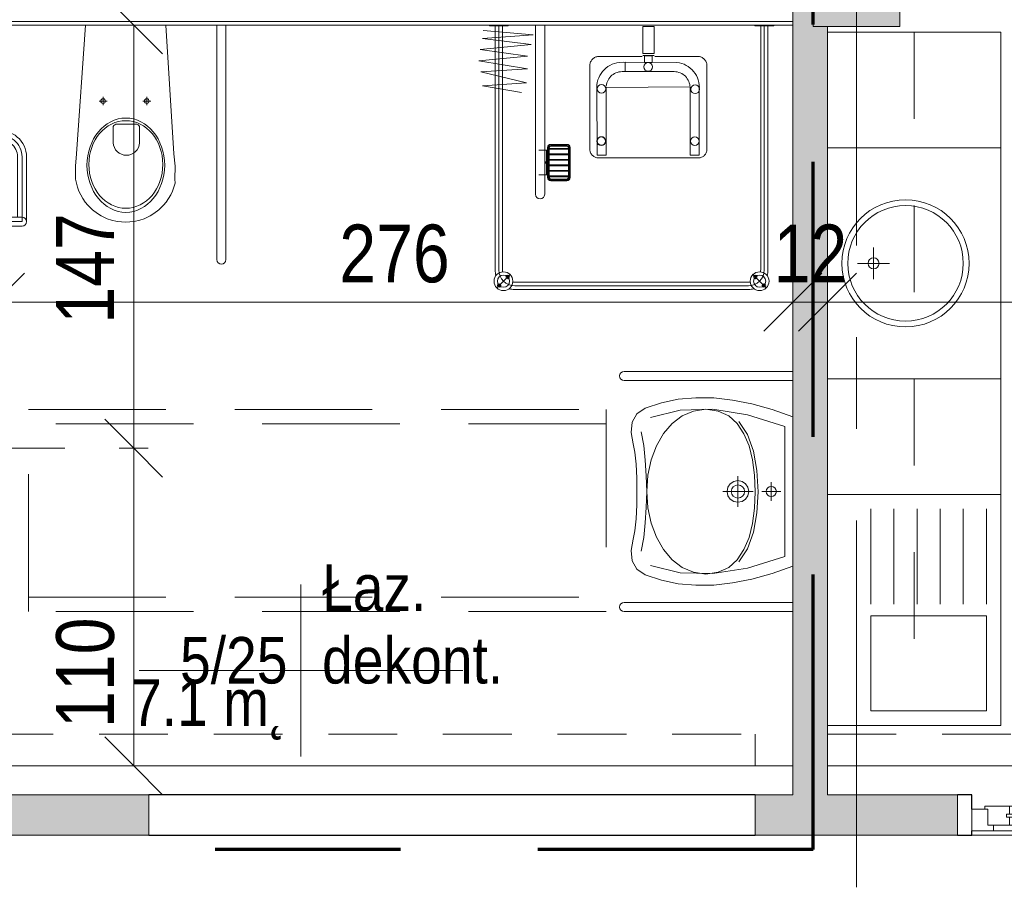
# Model space of a CAD drawing. Header units: centimetres. Extents: x -1631 to 1829, y -257 to 3158.
# Tile 38 of 128: x -302 to 39, y 93 to 391. Entities that reach past the tile are written whole.
import ezdxf

# ---------------------------------------------------------------- set-up
doc = ezdxf.new("R2010")
doc.units = ezdxf.units.CM
for name, pattern in [('Dash', [60, 30, -30]), ('Długa kreska', [142.875, 95.25, -47.625]), ('Oś', [222.25, 127, -31.75, 31.75, -31.75]), ('Ponad', [39.688, 23.813, -15.875]), ('Ukryte', [71.438, 47.625, -23.813])]:
    doc.linetypes.add(name, pattern=pattern)
for name, color, linetype, lineweight in [('A-ANNO-DIMS', 211, 'Continuous', 13), ('A-ANNO-DIMS-100', 211, 'Continuous', 13), ('A-ANNO-NOTE', 131, 'Continuous', 9), ('A-AREA-IDEN', 2, 'Continuous', 13), ('A-DETL', 90, 'Continuous', 9), ('A-DETL-HDLN', 90, 'Ukryte', 9), ('A-FLOR-OVHD', 1, 'Ponad', 9), ('A-GENM', 13, 'Continuous', 9), ('A-GLAZ', 151, 'Continuous', 13), ('A-WALL', 113, 'Continuous', 13), ('A-WALL-FNSH', 113, 'Continuous', 13), ('A-WALL-PATT', 111, 'Continuous', 13), ('I-FURN', 30, 'Continuous', 9), ('P-SANR-FIXT', 6, 'Continuous', 9), ('S-COLS', 52, 'Continuous', 13), ('S-GRID', 1, 'Continuous', 13)]:
    doc.layers.add(name, color=color, linetype=linetype, lineweight=lineweight)
doc.styles.add('Arial Narrow_5', font='ARIALN.TTF', dxfattribs={"height": 20})
doc.styles.add('Arial_11', font='arial.ttf', dxfattribs={"width": 0.85, "height": 23})
doc.dimstyles.new('Diagonal_1_100__0__wewnętrzne_1', dxfattribs={"dimscale": 30.48, "dimtxt": 20.468619, "dimasz": 0.656168, "dimexe": 0.164042, "dimexo": 0.0625, "dimgap": 0.032808, "dimtad": 1, "dimdec": 0, "dimdsep": 46, "dimtxsty": 'Arial Narrow_5', "dimblk1": 'OBLIQUE', "dimblk2": 'OBLIQUE', "dimsah": 1, "dimcen": 0.09, "dimazin": 0, "dimtfac": 1, "dimtdec": 4, "dimtix": 1, "dimtmove": 0, "dimatfit": 3, "dimfxl": 0.164042, "dimfxlon": 1, "dimtvp": 1, "dimtolj": 1, "dimtzin": 0, "dimarcsym": 2})
doc.dimstyles.new('Diagonal_1_100__0__wewnętrzne_2', dxfattribs={"dimscale": 30.48, "dimtxt": 20.468619, "dimasz": 0.656168, "dimexe": 0.164042, "dimexo": 0.0625, "dimgap": 0.032808, "dimtad": 1, "dimdec": 0, "dimdsep": 46, "dimtxsty": 'Arial Narrow_5', "dimblk1": 'OBLIQUE', "dimblk2": 'OBLIQUE', "dimsah": 1, "dimcen": 0.09, "dimazin": 0, "dimtfac": 1, "dimtdec": 4, "dimtix": 1, "dimtmove": 2, "dimatfit": 3, "dimfxl": 0.164042, "dimfxlon": 1, "dimtvp": 1, "dimtolj": 1, "dimtzin": 0, "dimarcsym": 2})

# ---------------------------------------------------------------- blocks, each defined once
blk = doc.blocks.new('M_Concrete-rengular-Column - 300 x 400mm-1794511-5_piętro III __10_50 m_ - stan projektowany')
at = {"layer": 'S-COLS', "lineweight": 9}
blk.add_hatch(color=254, dxfattribs=at).paths.add_polyline_path([(15, -20), (15, 20), (-15, 20), (-15, -20)], flags=0)
for p, q in [((15, 20), (-15, 20)), ((-15, 20), (-15, -20)), ((15, -20), (15, 20)), ((-15, -20), (15, -20))]:
    blk.add_line(p, q, dxfattribs=at)
blk = doc.blocks.new('miska ustępowa dla N_35_5x54 wisząca koło narożna - Type 1-2357502-5_piętro III __10_50 m_ - stan projektowany')
at = {"layer": 'P-SANR-FIXT'}
for p, q in [((-1.4, -19.5), (-4.56, -64.06)), ((29.22, -64.06), (26.4, -19.5)), ((44.09, -100.7), (44.09, -19.5)), ((47.21, -100.7), (47.21, -19.5)), ((3.32, -45.81), (6.14, -45.81)), ((4.69, -44.4), (4.69, -47.2)), ((18.43, -45.81), (21.25, -45.81)), ((19.8, -44.4), (19.8, -47.2)), ((16.4, -53.83), (9.09, -53.83)), ((8.17, -55.1), (8.17, -60.22)), ((17.32, -60.22), (17.32, -55.1)), ((-4.56, -64.06), (-4.88, -68.39)), ((29.58, -68.39), (29.22, -64.06)), ((-24.94, -65.13), (-24.94, -86)), ((-23.38, -65.13), (-23.38, -87.56)), ((-21.82, -65.13), (-21.82, -87.56)), ((-4.88, -68.39), (-4.82, -72.82)), ((29.53, -72.82), (29.58, -68.39)), ((-4.82, -72.82), (-4.57, -74.18)), ((-4.57, -74.18), (-4.19, -75.59)), ((29.19, -75.59), (29.57, -74.18)), ((29.57, -74.18), (29.53, -72.82)), ((-4.19, -75.59), (-3.69, -76.96)), ((-3.69, -76.96), (-3.07, -78.28)), ((-3.07, -78.28), (-2.34, -79.55)), ((27.34, -79.55), (28.07, -78.28)), ((28.07, -78.28), (28.69, -76.96)), ((28.69, -76.96), (29.19, -75.59)), ((-2.34, -79.55), (-1.51, -80.76)), ((-1.51, -80.76), (-0.58, -81.89)), ((25.58, -81.89), (26.51, -80.76)), ((26.51, -80.76), (27.34, -79.55)), ((-0.58, -81.89), (1.02, -83.46)), ((1.02, -83.46), (2.75, -84.77)), ((2.75, -84.77), (4.01, -85.53)), ((20.99, -85.53), (22.25, -84.77)), ((22.25, -84.77), (23.98, -83.46)), ((23.98, -83.46), (25.58, -81.89)), ((-32.54, -86), (-23.38, -86)), ((-23.38, -87.56), (-32.54, -87.56)), ((4.01, -85.53), (6.13, -86.55)), ((6.13, -86.55), (7.56, -87.01)), ((7.56, -87.01), (9.56, -87.48)), ((9.56, -87.48), (11.02, -87.67)), ((11.02, -87.67), (12.5, -87.75)), ((12.5, -87.75), (13.98, -87.67)), ((13.98, -87.67), (15.44, -87.48)), ((15.44, -87.48), (17.44, -87.01)), ((17.44, -87.01), (18.87, -86.55)), ((18.87, -86.55), (20.99, -85.53)), ((-23.38, -89.12), (-32.54, -89.12))]:
    blk.add_line(p, q, dxfattribs=at)
for centre in [(4.69, -45.81), (19.8, -45.81)]:
    blk.add_circle(centre, 0.825, dxfattribs=at)
for centre, radius, start, end in [((9.34, -54.98), 1.17, 102.2339, 185.8899), ((16.15, -54.98), 1.17, 354.1101, 77.7661), ((-30.79, -65.13), 8.97, 0, 99.9996), ((-30.79, -65.13), 7.41, 0, 102.1327), ((-30.79, -65.13), 5.85, 0, 105.4382), ((12.74, -60), 4.58, 182.8022, 357.1978), ((-23.38, -87.56), 1.56, 0, 90), ((-23.38, -87.56), 1.56, 270, 0), ((45.65, -100.7), 1.56, 180, 360)]:
    blk.add_arc(centre, radius, start, end, dxfattribs=at)
for centre, major_axis, ratio in [((12.55, -68.01), (0, 16.33), 0.823529), ((12.55, -67.76), (0, 15.16), 0.845174)]:
    blk.add_ellipse(centre, major_axis=major_axis, ratio=ratio, dxfattribs=at)
blk = doc.blocks.new('brodzik natryskowy dla N - Type 1-2359082-5_piętro III __10_50 m_ - stan projektowany')
at = {"layer": 'P-SANR-FIXT'}
for p, q in [((-42.55, -19.8), (-42.55, -19.5)), ((-36.05, -19.8), (-42.55, -19.8)), ((-40.55, -19.8), (-40.55, -104.3)), ((-39.3, -19.5), (-39.3, -104.3)), ((-38.05, -19.8), (-38.05, -104.3)), ((-36.05, -19.5), (-36.05, -19.8)), ((-26.61, -19.7), (-26.61, -78.1)), ((-23.41, -78.1), (-23.41, -19.7)), ((14.45, -20.02), (10.54, -20.02)), ((10.54, -20.02), (10.54, -29.29)), ((14.45, -20.02), (14.45, -29.29)), ((49.36, -19.8), (49.36, -19.5)), ((55.86, -19.8), (49.36, -19.8)), ((51.36, -19.8), (51.36, -104.3)), ((52.61, -19.5), (52.61, -104.5)), ((53.86, -19.8), (53.86, -104.3)), ((55.86, -19.5), (55.86, -19.8)), ((-27.37, -22.89), (-44.99, -24.17)), ((-44.73, -21.36), (-27.37, -22.89)), ((-28.14, -26.21), (-45.75, -28)), ((-44.99, -24.17), (-28.14, -26.21)), ((-29.41, -30.3), (-46.26, -31.83)), ((-45.75, -28), (-29.41, -30.3)), ((-5.92, -30.64), (-6.17, -30.77)), ((-5.66, -30.53), (-5.92, -30.64)), ((-5.39, -30.45), (-5.66, -30.53)), ((-5.12, -30.4), (-5.39, -30.45)), ((-4.84, -30.38), (-5.12, -30.4)), ((10.32, -30.38), (-4.84, -30.38)), ((10.54, -29.29), (14.45, -29.29)), ((14.44, -30.04), (10.55, -30.01)), ((13.8, -30.17), (11.19, -30.17)), ((11.19, -30.17), (11.19, -32.44)), ((13.8, -32.44), (13.8, -30.17)), ((30.14, -30.38), (14.73, -30.38)), ((30.36, -30.45), (30.1, -30.4)), ((30.62, -30.53), (30.14, -30.38)), ((30.87, -30.64), (30.62, -30.53)), ((31.12, -30.78), (30.87, -30.64)), ((-46.26, -31.83), (-29.41, -34.64)), ((-7.7, -32.78), (-7.74, -33.05)), ((-7.74, -33.05), (-7.74, -62.59)), ((-7.62, -32.51), (-7.7, -32.78)), ((-7.51, -32.25), (-7.62, -32.51)), ((-7.38, -32), (-7.51, -32.25)), ((-7.23, -31.75), (-7.38, -32)), ((-7.05, -31.52), (-7.23, -31.75)), ((-6.85, -31.31), (-7.05, -31.52)), ((-6.64, -31.11), (-6.85, -31.31)), ((-6.41, -30.93), (-6.64, -31.11)), ((-6.17, -30.77), (-6.41, -30.93)), ((-2.2, -34.39), (-1.53, -33.88)), ((-1.53, -33.88), (-0.81, -33.45)), ((-0.81, -33.45), (-0.05, -33.08)), ((-0.05, -33.08), (0.75, -32.79)), ((0.75, -32.79), (1.58, -32.57)), ((1.58, -32.57), (2.44, -32.44)), ((2.44, -32.44), (4.41, -32.39)), ((22.33, -32.44), (3.78, -32.39)), ((4.41, -32.39), (4.41, -35.62)), ((11.19, -32.44), (13.8, -32.44)), ((23.2, -32.57), (22.33, -32.44)), ((24.03, -32.79), (23.2, -32.57)), ((24.83, -33.08), (24.03, -32.79)), ((25.59, -33.45), (24.83, -33.08)), ((26.31, -33.88), (25.59, -33.45)), ((26.98, -34.39), (26.31, -33.88)), ((31.36, -30.94), (31.12, -30.78)), ((31.59, -31.12), (31.36, -30.94)), ((31.81, -31.32), (31.59, -31.12)), ((32.01, -31.54), (31.81, -31.32)), ((32.19, -31.77), (32.01, -31.54)), ((32.35, -32.02), (32.19, -31.77)), ((32.49, -32.27), (32.35, -32.02)), ((32.6, -32.54), (32.49, -32.27)), ((32.68, -32.81), (32.6, -32.54)), ((32.74, -33.08), (32.68, -32.81)), ((32.74, -33.36), (32.74, -33.08)), ((32.74, -62.88), (32.74, -33.36)), ((-29.41, -34.64), (-45.5, -35.66)), ((-45.5, -35.66), (-29.67, -39.5)), ((-4.68, -37.72), (-4.32, -36.95)), ((-4.32, -36.95), (-3.88, -36.24)), ((-3.88, -36.24), (-3.38, -35.57)), ((-3.38, -35.57), (-2.82, -34.95)), ((-2.82, -34.95), (-2.2, -34.39)), ((-0.51, -37.24), (-0.87, -37.64)), ((-0.12, -36.88), (-0.51, -37.24)), ((0.31, -36.56), (-0.12, -36.88)), ((0.76, -36.29), (0.31, -36.56)), ((1.25, -36.05), (0.76, -36.29)), ((1.76, -35.86), (1.25, -36.05)), ((2.29, -35.73), (1.76, -35.86)), ((2.84, -35.64), (2.29, -35.73)), ((3.4, -35.61), (2.84, -35.64)), ((4.41, -35.62), (3.4, -35.61)), ((3.78, -35.62), (21.37, -35.62)), ((21.37, -35.62), (21.94, -35.64)), ((21.94, -35.64), (22.49, -35.73)), ((22.49, -35.73), (23.02, -35.86)), ((23.02, -35.86), (23.53, -36.05)), ((23.53, -36.05), (24.01, -36.29)), ((24.01, -36.29), (24.47, -36.56)), ((24.47, -36.56), (24.89, -36.88)), ((24.89, -36.88), (25.29, -37.24)), ((25.29, -37.24), (25.65, -37.64)), ((27.59, -34.95), (26.98, -34.39)), ((28.16, -35.57), (27.59, -34.95)), ((28.66, -36.24), (28.16, -35.57)), ((29.09, -36.95), (28.66, -36.24)), ((29.46, -37.72), (29.09, -36.95)), ((-29.67, -39.5), (-44.99, -40.52)), ((-44.99, -40.52), (-31.46, -42.82)), ((-5.37, -41.1), (-5.32, -40.21)), ((-5.32, -40.21), (-5.19, -39.35)), ((-5.19, -39.35), (-4.98, -38.51)), ((-4.98, -38.51), (-4.68, -37.72)), ((-2.03, -40.05), (-2.11, -40.6)), ((-1.89, -39.51), (-2.03, -40.05)), ((-1.71, -39.01), (-1.89, -39.51)), ((-1.47, -38.52), (-1.71, -39.01)), ((-1.19, -38.06), (-1.47, -38.52)), ((-0.87, -37.64), (-1.19, -38.06)), ((25.65, -37.64), (25.96, -38.06)), ((25.96, -38.06), (26.24, -38.52)), ((26.24, -38.52), (26.48, -39.01)), ((26.48, -39.01), (26.66, -39.51)), ((26.66, -39.51), (26.8, -40.05)), ((26.8, -40.05), (26.88, -40.6)), ((29.75, -38.51), (29.46, -37.72)), ((29.97, -39.35), (29.75, -38.51)), ((30.1, -40.21), (29.97, -39.35)), ((30.15, -41.1), (30.1, -40.21)), ((-5.29, -64.53), (-5.37, -41.1)), ((26.92, -40.93), (-2.15, -41.13)), ((-2.15, -41.13), (-2.15, -64.53)), ((26.92, -64.53), (26.92, -40.93)), ((30.07, -41.13), (30.07, -64.53)), ((-21.31, -60.8), (-15.71, -60.8)), ((-21.31, -61.1), (-15.71, -61.1)), ((-5.23, -59.5), (-5.24, -59.65)), ((-5.24, -59.65), (-5.23, -59.79)), ((-5.21, -59.35), (-5.23, -59.5)), ((-5.23, -59.79), (-5.21, -59.94)), ((-5.18, -59.21), (-5.21, -59.35)), ((-5.21, -59.94), (-5.18, -60.08)), ((-5.13, -59.08), (-5.18, -59.21)), ((-5.18, -60.08), (-5.13, -60.21)), ((-5.07, -58.95), (-5.13, -59.08)), ((-5.13, -60.21), (-5.07, -60.34)), ((-4.99, -58.83), (-5.07, -58.95)), ((-5.07, -60.34), (-4.99, -60.46)), ((-4.91, -58.71), (-4.99, -58.83)), ((-4.99, -60.46), (-4.91, -60.58)), ((-4.81, -58.61), (-4.91, -58.71)), ((-4.91, -60.58), (-4.81, -60.68)), ((-4.71, -58.52), (-4.81, -58.61)), ((-4.81, -60.68), (-4.71, -60.77)), ((-4.6, -58.43), (-4.71, -58.52)), ((-4.71, -60.77), (-4.6, -60.86)), ((-4.48, -58.36), (-4.6, -58.43)), ((-4.6, -60.86), (-4.48, -60.93)), ((-4.35, -58.3), (-4.48, -58.36)), ((-4.48, -60.93), (-4.35, -60.99)), ((-4.21, -58.25), (-4.35, -58.3)), ((-4.35, -60.99), (-4.21, -61.04)), ((-4.07, -58.21), (-4.21, -58.25)), ((-4.21, -61.04), (-4.07, -61.08)), ((-3.93, -58.19), (-4.07, -58.21)), ((-4.07, -61.08), (-3.93, -61.1)), ((-3.78, -58.18), (-3.93, -58.19)), ((-3.93, -61.1), (-3.78, -61.11)), ((-3.78, -61.11), (-3.63, -61.1)), ((-3.48, -58.21), (-3.63, -58.19)), ((-3.63, -61.1), (-3.48, -61.08)), ((-3.34, -58.25), (-3.48, -58.21)), ((-3.48, -61.08), (-3.34, -61.04)), ((-3.21, -58.3), (-3.34, -58.25)), ((-3.34, -61.04), (-3.21, -60.99)), ((-3.08, -58.36), (-3.21, -58.3)), ((-3.21, -60.99), (-3.08, -60.93)), ((-2.96, -58.43), (-3.08, -58.36)), ((-3.08, -60.93), (-2.96, -60.86)), ((-2.85, -58.52), (-2.96, -58.43)), ((-2.96, -60.86), (-2.85, -60.77)), ((-2.74, -58.61), (-2.85, -58.52)), ((-2.85, -60.77), (-2.74, -60.68)), ((-2.65, -58.71), (-2.74, -58.61)), ((-2.74, -60.68), (-2.65, -60.58)), ((-2.56, -58.83), (-2.65, -58.71)), ((-2.65, -60.58), (-2.56, -60.46)), ((-2.49, -58.95), (-2.56, -58.83)), ((-2.56, -60.46), (-2.49, -60.34)), ((-2.43, -59.08), (-2.49, -58.95)), ((-2.49, -60.34), (-2.43, -60.21)), ((-2.38, -59.21), (-2.43, -59.08)), ((-2.43, -60.21), (-2.38, -60.08)), ((-2.34, -59.35), (-2.38, -59.21)), ((-2.38, -60.08), (-2.34, -59.94)), ((-2.32, -59.5), (-2.34, -59.35)), ((-2.34, -59.94), (-2.32, -59.79)), ((-2.31, -59.65), (-2.32, -59.5)), ((-2.32, -59.79), (-2.31, -59.65)), ((-22.41, -62.85), (-25.41, -62.85)), ((-22.81, -71.35), (-22.81, -62.85)), ((-22.61, -71.35), (-22.61, -62.85)), ((-22.41, -72.3), (-22.41, -61.9)), ((-22.11, -72.3), (-22.11, -61.9)), ((-21.81, -72.3), (-21.81, -61.9)), ((-21.81, -62.2), (-15.21, -62.2)), ((-21.81, -62.5), (-15.21, -62.5)), ((-21.81, -64.1), (-15.21, -64.1)), ((-21.81, -64.4), (-15.21, -64.4)), ((-21.31, -61.4), (-15.71, -61.4)), ((-15.21, -61.9), (-15.21, -72.3)), ((-14.91, -61.9), (-14.91, -72.3)), ((-14.61, -61.9), (-14.61, -72.3)), ((-7.74, -62.59), (-7.74, -62.87)), ((-7.74, -62.87), (-7.7, -63.14)), ((-7.7, -63.14), (-7.62, -63.41)), ((-7.62, -63.41), (-7.52, -63.68)), ((-7.52, -63.68), (-7.4, -63.93)), ((-7.4, -63.93), (-7.25, -64.17)), ((-7.25, -64.17), (-7.07, -64.4)), ((-7.07, -64.4), (-6.88, -64.61)), ((-6.88, -64.61), (-6.67, -64.81)), ((-2.15, -64.53), (-5.29, -64.53)), ((26.92, -64.53), (30.07, -64.53)), ((31.64, -64.84), (31.85, -64.64)), ((31.85, -64.64), (32.05, -64.43)), ((32.05, -64.43), (32.22, -64.21)), ((32.22, -64.21), (32.38, -63.96)), ((32.38, -63.96), (32.51, -63.71)), ((32.51, -63.71), (32.61, -63.44)), ((32.61, -63.44), (32.69, -63.17)), ((32.69, -63.17), (32.74, -62.88)), ((-21.81, -66), (-15.21, -66)), ((-21.81, -66.3), (-15.21, -66.3)), ((-21.81, -67.9), (-15.21, -67.9)), ((-6.67, -64.81), (-6.44, -64.99)), ((-6.44, -64.99), (-6.2, -65.14)), ((-6.2, -65.14), (-5.95, -65.27)), ((-5.95, -65.27), (-5.69, -65.38)), ((-5.69, -65.38), (-5.41, -65.46)), ((-5.41, -65.46), (-5.13, -65.51)), ((-5.13, -65.51), (29.82, -65.51)), ((29.82, -65.51), (30.1, -65.51)), ((30.1, -65.51), (30.38, -65.46)), ((30.38, -65.46), (30.65, -65.39)), ((30.65, -65.39), (30.92, -65.28)), ((30.92, -65.28), (31.17, -65.16)), ((31.17, -65.16), (31.41, -65.01)), ((31.41, -65.01), (31.64, -64.84)), ((-22.41, -71.35), (-25.41, -71.35)), ((-21.81, -68.2), (-15.21, -68.2)), ((-21.81, -69.8), (-15.21, -69.8)), ((-21.81, -70.1), (-15.21, -70.1)), ((-21.81, -71.7), (-15.21, -71.7)), ((-21.81, -72), (-15.21, -72)), ((-15.71, -72.8), (-21.31, -72.8)), ((-15.71, -73.1), (-21.31, -73.1)), ((-15.71, -73.4), (-21.31, -73.4)), ((-35.25, -105.75), (-40.13, -110.63)), ((47.11, -108.55), (-33.8, -108.55)), ((48.56, -105.75), (53.43, -110.63)), ((-33.8, -109.8), (47.11, -109.8)), ((47.11, -111.05), (-33.8, -111.05))]:
    blk.add_line(p, q, dxfattribs=at)
for centre, radius in [((12.42, -34), 1.5), ((-3.77, -41.55), 1.5), ((28.71, -41.74), 1.5), ((-3.85, -59.74), 1.5), ((28.59, -59.68), 1.5), ((-37.69, -108.19), 3.25), ((51, -108.19), 3.25), ((-39.18, -109.67), 0.62), ((-37.69, -108.19), 2.1), ((-36.21, -106.7), 0.62), ((-36.21, -106.7), 0.32), ((49.51, -106.7), 0.62), ((51, -108.19), 2.1), ((49.51, -106.7), 0.32), ((52.48, -109.67), 0.62), ((-39.18, -109.67), 0.32), ((52.48, -109.67), 0.32)]:
    blk.add_circle(centre, radius, dxfattribs=at)
for centre, radius, start, end in [((-21.31, -61.9), 1.1, 90, 180), ((-21.31, -61.9), 0.8, 90, 180), ((-15.71, -61.9), 1.1, 360, 90), ((-15.71, -61.9), 0.8, 360, 90), ((-21.31, -61.9), 0.5, 90, 180), ((-15.71, -61.9), 0.5, 360, 90), ((-21.31, -72.3), 1.1, 180, 270), ((-21.31, -72.3), 0.8, 180, 270), ((-21.31, -72.3), 0.5, 180, 270), ((-15.71, -72.3), 0.5, 270, 360), ((-15.71, -72.3), 0.8, 270, 360), ((-15.71, -72.3), 1.1, 270, 360), ((-25.01, -78.1), 1.6, 180, 360), ((-33.8, -104.3), 6.75, 180, 196.4965), ((-33.8, -104.3), 5.5, 180, 270), ((-33.8, -104.3), 4.25, 180, 188.8511), ((47.11, -104.3), 5.5, 270, 360), ((47.11, -104.3), 4.25, 351.1489, 360), ((47.11, -104.3), 6.75, 343.5035, 360), ((-33.8, -104.3), 4.25, 261.1489, 270), ((47.11, -104.3), 4.25, 270, 278.8511), ((-33.8, -104.3), 6.75, 253.5035, 270), ((47.11, -104.3), 6.75, 270, 286.4965)]:
    blk.add_arc(centre, radius, start, end, dxfattribs=at)
blk.add_ellipse((-23.14, -67.1), major_axis=(0, 0.325), ratio=0.224951, dxfattribs=at)
blk = doc.blocks.new('umywalka dla N_65x56 koło - Type 1-1264895-5_piętro III __10_50 m_ - stan projektowany')
at = {"layer": 'P-SANR-FIXT'}
for p, q in [((-29.1, 64.4), (-29.1, 6)), ((-25.9, 64.4), (-25.9, 6)), ((-11.49, 61.58), (-14.43, 59.97)), ((-7.9, 62.01), (-11.49, 61.58)), ((-3.96, 61.28), (-7.9, 62.01)), ((32.9, 62.01), (28.96, 61.28)), ((36.49, 61.58), (32.9, 62.01)), ((39.43, 59.97), (36.49, 61.58)), ((50.9, 64.4), (50.9, 6)), ((54.1, 6), (54.1, 64.4)), ((-14.43, 59.97), (-16.38, 57.12)), ((-8.14, 58.51), (-3.44, 57.63)), ((-1.14, 60.72), (-3.96, 61.28)), ((3.08, 60.29), (-1.14, 60.72)), ((7.9, 60.04), (3.08, 60.29)), ((12.5, 60.01), (7.9, 60.04)), ((17.1, 60.04), (12.5, 60.01)), ((21.92, 60.29), (17.1, 60.04)), ((26.14, 60.72), (21.92, 60.29)), ((28.96, 61.28), (26.14, 60.72)), ((28.41, 57.63), (33.11, 58.51)), ((41.38, 57.12), (39.43, 59.97)), ((-16.38, 57.12), (-18.22, 51.51)), ((-13.17, 55.28), (-15.64, 44.98)), ((-3.44, 57.63), (1.64, 57.08)), ((1.52, 55.04), (-3.33, 53.22)), ((6.84, 56.17), (1.52, 55.04)), ((1.64, 57.08), (6.99, 56.74)), ((12.52, 56.56), (6.84, 56.17)), ((6.99, 56.74), (12.48, 56.52)), ((12.48, 56.52), (17.98, 56.74)), ((18.18, 56.17), (12.52, 56.56)), ((17.98, 56.74), (23.33, 57.08)), ((23.49, 55.04), (18.18, 56.17)), ((23.33, 57.08), (28.41, 57.63)), ((28.31, 53.22), (23.49, 55.04)), ((40.64, 44.98), (38.17, 55.28)), ((43.22, 51.51), (41.38, 57.12)), ((-18.22, 51.51), (-19.42, 45.69)), ((-3.33, 53.22), (-7.59, 50.79)), ((32.54, 50.79), (28.31, 53.22)), ((44.42, 45.69), (43.22, 51.51)), ((-11.11, 47.81), (-13.79, 44.33)), ((-7.59, 50.79), (-11.11, 47.81)), ((36.03, 47.81), (32.54, 50.79)), ((38.68, 44.33), (36.03, 47.81)), ((-19.42, 45.69), (-19.97, 39.64)), ((-15.64, 44.98), (-15.95, 33.74)), ((-13.79, 44.33), (-15.49, 40.42)), ((40.36, 40.42), (38.68, 44.33)), ((40.95, 33.74), (40.64, 44.98)), ((44.97, 39.64), (44.42, 45.69)), ((-19.97, 39.64), (-19.89, 33.38)), ((-15.49, 40.42), (-16.08, 36.14)), ((40.95, 36.14), (40.36, 40.42)), ((44.89, 33.38), (44.97, 39.64)), ((-16.08, 36.14), (-15.49, 31.83)), ((40.36, 31.83), (40.95, 36.14)), ((-19.89, 33.38), (-19.18, 26.89)), ((-15.95, 33.74), (-14.09, 21.65)), ((-15.49, 31.83), (-13.8, 28.22)), ((38.67, 28.22), (40.36, 31.83)), ((39.09, 21.65), (40.95, 33.74)), ((44.18, 26.89), (44.89, 33.38)), ((-13.8, 28.22), (-11.14, 25.26)), ((9.04, 26.47), (9.85, 27.66)), ((9.85, 27.66), (11.04, 28.47)), ((11.04, 28.47), (12.5, 28.76)), ((11.61, 27.13), (12.5, 27.31)), ((12.5, 30.26), (12.5, 19.76)), ((12.5, 28.76), (13.96, 28.47)), ((12.5, 27.31), (13.39, 27.13)), ((13.96, 28.47), (15.15, 27.66)), ((15.15, 27.66), (15.96, 26.47)), ((36.01, 25.26), (38.67, 28.22)), ((-19.18, 26.89), (-17.85, 20.17)), ((-7.38, 21.71), (-11.89, 24.74)), ((-11.14, 25.26), (-7.63, 22.92)), ((7.16, 25.01), (17.84, 25.01)), ((8.75, 25.01), (9.04, 26.47)), ((9.04, 23.56), (8.75, 25.01)), ((10.2, 25.01), (10.38, 25.91)), ((10.38, 24.12), (10.2, 25.01)), ((10.38, 25.91), (10.87, 26.64)), ((10.87, 23.39), (10.38, 24.12)), ((10.87, 26.64), (11.61, 27.13)), ((13.39, 27.13), (14.13, 26.64)), ((14.13, 26.64), (14.62, 25.91)), ((14.62, 24.12), (14.13, 23.39)), ((14.62, 25.91), (14.8, 25.01)), ((14.8, 25.01), (14.62, 24.12)), ((15.96, 26.47), (16.25, 25.01)), ((16.25, 25.01), (15.96, 23.56)), ((36.76, 24.74), (32.25, 21.71)), ((32.5, 22.92), (36.01, 25.26)), ((42.85, 20.17), (44.18, 26.89)), ((-14.09, 21.65), (-10.01, 8.8)), ((-7.63, 22.92), (-3.39, 21.17)), ((-1.64, 19.63), (-7.38, 21.71)), ((-3.39, 21.17), (1.45, 19.96)), ((9.85, 22.36), (9.04, 23.56)), ((11.04, 21.56), (9.85, 22.36)), ((11.61, 22.89), (10.87, 23.39)), ((12.5, 21.26), (11.04, 21.56)), ((12.5, 22.71), (11.61, 22.89)), ((13.39, 22.89), (12.5, 22.71)), ((13.96, 21.56), (12.5, 21.26)), ((14.13, 23.39), (13.39, 22.89)), ((15.15, 22.36), (13.96, 21.56)), ((15.96, 23.56), (15.15, 22.36)), ((23.42, 19.96), (28.26, 21.17)), ((32.25, 21.71), (26.51, 19.63)), ((28.26, 21.17), (32.5, 22.92)), ((35.01, 8.8), (39.09, 21.65)), ((-17.85, 20.17), (-15.89, 13.2)), ((5.06, 18.42), (-1.64, 19.63)), ((1.45, 19.96), (6.76, 19.26)), ((12.43, 18.04), (5.06, 18.42)), ((6.76, 19.26), (12.43, 19.04)), ((12.43, 19.04), (18.1, 19.26)), ((19.81, 18.42), (12.43, 18.04)), ((18.1, 19.26), (23.42, 19.96)), ((26.51, 19.63), (19.81, 18.42)), ((40.89, 13.2), (42.85, 20.17)), ((10.75, 13.48), (10.89, 14.16)), ((10.89, 14.16), (11.26, 14.71)), ((11.26, 14.71), (11.82, 15.09)), ((11.82, 15.09), (12.5, 15.23)), ((12.5, 16.73), (12.5, 10.22)), ((12.5, 15.23), (13.18, 15.09)), ((13.18, 15.09), (13.74, 14.71)), ((13.74, 14.71), (14.11, 14.16)), ((14.11, 14.16), (14.25, 13.48)), ((-15.89, 13.2), (-13.31, 6)), ((15.75, 13.48), (9.25, 13.48)), ((10.89, 12.8), (10.75, 13.48)), ((11.26, 12.24), (10.89, 12.8)), ((11.82, 11.86), (11.26, 12.24)), ((12.5, 11.72), (11.82, 11.86)), ((13.18, 11.86), (12.5, 11.72)), ((13.74, 12.24), (13.18, 11.86)), ((14.11, 12.8), (13.74, 12.24)), ((14.25, 13.48), (14.11, 12.8)), ((38.31, 6), (40.89, 13.2)), ((-10.01, 8.8), (12.5, 8.8)), ((12.5, 8.8), (35.01, 8.8))]:
    blk.add_line(p, q, dxfattribs=at)
for centre in [(-27.5, 64.4), (52.5, 64.4)]:
    blk.add_arc(centre, 1.6, 360, 180, dxfattribs=at)
blk = doc.blocks.new('Blat - Blat-2412019-5_piętro III __10_50 m_ - stan projektowany')
at = {"layer": 'I-FURN', "linetype": 'Dash'}
for p, q in [((0, -30), (0, 0)), ((240, 0), (240, -30)), ((240, -30), (0, -30))]:
    blk.add_line(p, q, dxfattribs=at)
blk = doc.blocks.new('Blat - Blat-V4-5_piętro III __10_50 m_ - stan projektowany')
at = {"layer": 'I-FURN'}
for p, q in [((0, -60), (0, 0)), ((80, 0), (80, -60)), ((80, -60), (0, -60))]:
    blk.add_line(p, q, dxfattribs=at)
blk = doc.blocks.new('Blat - Blat-2328140-5_piętro III __10_50 m_ - stan projektowany')
at = {"layer": 'I-FURN'}
for p, q in [((0, -60), (0, 0)), ((40, 0), (40, -60)), ((40, -60), (0, -60))]:
    blk.add_line(p, q, dxfattribs=at)
blk = doc.blocks.new('umywalka okrągła d _44cm stal nierdzewna - Type 1-2178342-5_piętro III __10_50 m_ - stan projektowany')
at = {"layer": 'P-SANR-FIXT'}
for p, q in [((12.5, 16.43), (12.5, 27.43)), ((7, 21.93), (18, 21.93))]:
    blk.add_line(p, q, dxfattribs=at)
for centre, radius in [((12.5, 33), 22), ((12.5, 33), 20), ((12.5, 21.93), 1.9)]:
    blk.add_circle(centre, radius, dxfattribs=at)
blk = doc.blocks.new('zlewozmywak jednokomorowy - Type 1-2430852-5_piętro III __10_50 m_ - stan projektowany')
at = {"layer": 'A-GENM'}
for p, q in [((52.5, 66), (-27.5, 66)), ((-27.5, 66), (-27.5, 6)), ((52.5, 6), (52.5, 66)), ((10.5, 61), (-22.5, 61)), ((47.5, 61), (14.5, 61)), ((14.5, 61), (14.5, 21)), ((47.5, 21), (47.5, 61)), ((10.5, 53), (-22.5, 53)), ((10.5, 45), (-22.5, 45)), ((10.5, 37), (-22.5, 37)), ((10.5, 29), (-22.5, 29)), ((-22.5, 21), (10.5, 21)), ((14.5, 21), (47.5, 21))]:
    blk.add_line(p, q, dxfattribs=at)
blk = doc.blocks.new('Okno - automatyczna etykieta - 200x165 _projektowane_-2623157-5_piętro III __10_50 m_ - stan projektowany')
at = {"layer": 'A-GLAZ'}
for p, q in [((-92.5, 5.5), (-100, 5.5)), ((-100, 5.5), (-100, -2)), ((-100, 5.5), (100, 5.5)), ((-87, 3.5), (-94.5, 3.5)), ((-94.5, 3.5), (-94.5, -2)), ((-94.5, -2), (-94.5, 3.5)), ((-94.5, 3.5), (-92.5, 3.5)), ((-92.5, 3.5), (-92.5, 5.5)), ((92.5, 5.5), (-92.5, 5.5)), ((-87, 0.75), (-87, 3.5)), ((87, 3.5), (-87, 3.5)), ((94.5, 3.5), (87, 3.5)), ((87, 3.5), (87, 0.75)), ((100, 5.5), (92.5, 5.5)), ((92.5, 5.5), (92.5, 3.5)), ((92.5, 3.5), (94.5, 3.5)), ((94.5, -2), (94.5, 3.5)), ((94.5, 3.5), (94.5, -2)), ((100, -2), (100, 5.5)), ((88, 0.75), (-88, 0.75)), ((-88, 0.75), (-88, -0.25)), ((-88, -0.25), (-88, 0.75)), ((-88, 0.75), (-87, 0.75)), ((2.5, 2.25), (-2.5, 2.25)), ((-2.5, 2.25), (-2.5, -1.75)), ((2.5, -1.75), (2.5, 2.25)), ((87, 0.75), (88, 0.75)), ((88, -0.25), (88, 0.75)), ((88, 0.75), (88, -0.25)), ((-100, -2), (-94.5, -2)), ((-94.5, -2), (-95.5, -2)), ((-95.5, -2), (-95.5, -3)), ((-95.5, -3), (-87, -3)), ((-88, -0.25), (88, -0.25)), ((-87, -0.25), (-88, -0.25)), ((-87, -3), (-87, -0.25)), ((87, -3), (-87, -3)), ((-2.5, -1.75), (2.5, -1.75)), ((87, -0.25), (87, -3)), ((88, -0.25), (87, -0.25)), ((87, -3), (95.5, -3)), ((95.5, -2), (94.5, -2)), ((94.5, -2), (100, -2)), ((95.5, -3), (95.5, -2))]:
    blk.add_line(p, q, dxfattribs=at)
blk = doc.blocks.new('METKA_POMIESZCZENIA2 - Rozbudowana krótka - bez ramki-2403173-5_piętro III __10_50 m_ - stan projektowany')
at = {"layer": 'A-AREA-IDEN'}
for p, q in [((0, 0.425), (0, 0)), ((0.0976, 0), (-0.8, 0)), ((-0.8, 0), (0.8, 0)), ((0, 0), (0, -0.425))]:
    blk.add_line(p, q, dxfattribs=at)
blk = doc.blocks.new('DIMBLOCK125-5_piętro III __10_50 m_ - stan projektowany')
at = {"layer": 'A-ANNO-DIMS-100', "transparency": 16777216}
for p, q in [((-262.8, 242.33), (-272.8, 252.33)), ((-267.8, 242.33), (-257.8, 242.33)), ((-262.8, 242.33), (-267.8, 242.33)), ((-262.8, 132.33), (-262.8, 242.33)), ((-262.8, 242.33), (-252.8, 232.33)), ((-262.8, 132.33), (-272.8, 142.33)), ((-267.8, 132.33), (-257.8, 132.33)), ((-262.8, 132.33), (-267.8, 132.33)), ((-262.8, 132.33), (-252.8, 122.33))]:
    blk.add_line(p, q, dxfattribs=at)
at = {"layer": 'A-ANNO-DIMS-100', "color": 0, "transparency": 16777216, "insert": (-289.65, 145.46), "char_height": 20, "width": 45.6158, "attachment_point": 1, "rotation": 90, "line_spacing_factor": 0.974696, "style": 'Arial Narrow_5'}
blk.add_mtext('110', dxfattribs=at)
blk = doc.blocks.new('_Oblique')
at = {"color": 0, "linetype": 'ByBlock', "lineweight": -2}
blk.add_line((-0.5, -0.5), (0.5, 0.5), dxfattribs=at)
blk = doc.blocks.new('DIMBLOCK126-5_piętro III __10_50 m_ - stan projektowany')
at = {"layer": 'A-ANNO-DIMS-100', "transparency": 16777216}
for p, q in [((-262.8, 388.83), (-272.8, 398.83)), ((-267.8, 388.83), (-257.8, 388.83)), ((-262.8, 388.83), (-267.8, 388.83)), ((-262.8, 242.33), (-262.8, 388.83)), ((-262.8, 388.83), (-252.8, 378.83)), ((-262.8, 242.33), (-272.8, 252.33)), ((-267.8, 242.33), (-257.8, 242.33)), ((-262.8, 242.33), (-267.8, 242.33)), ((-262.8, 242.33), (-252.8, 232.33))]:
    blk.add_line(p, q, dxfattribs=at)
at = {"layer": 'A-ANNO-DIMS-100', "color": 0, "transparency": 16777216, "insert": (-289.65, 285.47), "char_height": 20, "width": 45.6158, "attachment_point": 1, "rotation": 90, "line_spacing_factor": 0.974696, "style": 'Arial Narrow_5'}
blk.add_mtext('147', dxfattribs=at)
blk = doc.blocks.new('DIMBLOCK168-5_piętro III __10_50 m_ - stan projektowany')
at = {"layer": 'A-ANNO-DIMS-100', "transparency": 16777216}
for p, q in [((-22.62, 292.9), (-12.62, 302.9)), ((285.38, 292.9), (295.38, 302.9)), ((-22.62, 287.9), (-22.62, 297.9)), ((285.38, 287.9), (285.38, 297.9)), ((-22.62, 292.9), (-32.62, 282.9)), ((285.38, 292.9), (-22.62, 292.9)), ((-22.62, 292.9), (-22.62, 287.9)), ((285.38, 292.9), (275.38, 282.9)), ((285.38, 292.9), (285.38, 287.9))]:
    blk.add_line(p, q, dxfattribs=at)
at = {"layer": 'A-ANNO-DIMS-100', "color": 0, "transparency": 16777216, "insert": (112.37, 319.75), "char_height": 20, "width": 45.6158, "attachment_point": 1, "line_spacing_factor": 0.974696, "style": 'Arial Narrow_5'}
blk.add_mtext('308', dxfattribs=at)
blk = doc.blocks.new('DIMBLOCK169-5_piętro III __10_50 m_ - stan projektowany')
at = {"layer": 'A-ANNO-DIMS-100', "transparency": 16777216}
for p, q in [((-34.62, 292.9), (-24.62, 302.9)), ((-22.62, 292.9), (-12.62, 302.9)), ((-34.62, 287.9), (-34.62, 297.9)), ((-22.62, 287.9), (-22.62, 297.9)), ((-34.62, 292.9), (-44.62, 282.9)), ((-22.62, 292.9), (-34.62, 292.9)), ((-34.62, 292.9), (-34.62, 287.9)), ((-22.62, 292.9), (-32.62, 282.9)), ((-22.62, 292.9), (-22.62, 287.9))]:
    blk.add_line(p, q, dxfattribs=at)
at = {"layer": 'A-ANNO-DIMS-100', "color": 0, "transparency": 16777216, "insert": (-41.29, 319.75), "char_height": 20, "width": 30.4105, "attachment_point": 1, "line_spacing_factor": 0.974696, "style": 'Arial Narrow_5'}
blk.add_mtext('12', dxfattribs=at)
blk = doc.blocks.new('DIMBLOCK170-5_piętro III __10_50 m_ - stan projektowany')
at = {"layer": 'A-ANNO-DIMS-100', "transparency": 16777216}
for p, q in [((-310.62, 292.9), (-300.62, 302.9)), ((-34.62, 292.9), (-24.62, 302.9)), ((-310.62, 287.9), (-310.62, 297.9)), ((-34.62, 287.9), (-34.62, 297.9)), ((-310.62, 292.9), (-320.62, 282.9)), ((-34.62, 292.9), (-310.62, 292.9)), ((-310.62, 292.9), (-310.62, 287.9)), ((-34.62, 292.9), (-44.62, 282.9)), ((-34.62, 292.9), (-34.62, 287.9))]:
    blk.add_line(p, q, dxfattribs=at)
at = {"layer": 'A-ANNO-DIMS-100', "color": 0, "transparency": 16777216, "insert": (-191.63, 319.75), "char_height": 20, "width": 45.6158, "attachment_point": 1, "line_spacing_factor": 0.974696, "style": 'Arial Narrow_5'}
blk.add_mtext('276', dxfattribs=at)
blk = doc.blocks.new('DIMBLOCK171-5_piętro III __10_50 m_ - stan projektowany')
at = {"layer": 'A-ANNO-DIMS-100', "transparency": 16777216}
for p, q in [((-322.62, 292.9), (-312.62, 302.9)), ((-310.62, 292.9), (-300.62, 302.9)), ((-322.62, 287.9), (-322.62, 297.9)), ((-310.62, 287.9), (-310.62, 297.9)), ((-322.62, 292.9), (-332.62, 282.9)), ((-310.62, 292.9), (-322.62, 292.9)), ((-322.62, 292.9), (-322.62, 287.9)), ((-310.62, 292.9), (-320.62, 282.9)), ((-310.62, 292.9), (-310.62, 287.9))]:
    blk.add_line(p, q, dxfattribs=at)
at = {"layer": 'A-ANNO-DIMS-100', "color": 0, "transparency": 16777216, "insert": (-329.29, 319.75), "char_height": 20, "width": 30.4105, "attachment_point": 1, "line_spacing_factor": 0.974696, "style": 'Arial Narrow_5'}
blk.add_mtext('12', dxfattribs=at)

msp = doc.modelspace()

# ---------------------------------------------------------------- hatches: boundary and pattern name
at = {"layer": 'A-WALL-PATT'}
h = msp.add_hatch(color=9, dxfattribs=at)
h.paths.add_polyline_path([(-22.62, 122.33), (-22.62, 388.33), (-27.62, 388.33), (-27.62, 428.33), (-22.62, 428.33), (-22.62, 465.83), (-34.62, 465.83), (-34.62, 122.33)], flags=0)
h.paths.add_polyline_path([(-34.62, 566.83), (-22.62, 566.83), (-22.62, 873.33), (-27.62, 873.33), (-27.62, 903.33), (-22.62, 903.33), (-22.62, 908.33), (-34.62, 908.33), (-34.62, 625.33)], flags=0)
h = msp.add_hatch(color=9, dxfattribs=at)
h.paths.add_polyline_path([(-532.62, 108.33), (-532.62, 122.33), (-552.62, 122.33), (-552.62, 108.33), (-537.36, 108.33)], flags=0)
h.paths.add_polyline_path([(-327.62, 108.33), (-257.62, 108.33), (-257.62, 122.33), (-327.62, 122.33)], flags=0)
h.paths.add_polyline_path([(-47.62, 108.33), (22.38, 108.33), (22.38, 122.33), (-47.62, 122.33)], flags=0)
h.paths.add_polyline_path([(232.38, 108.33), (302.38, 108.33), (302.38, 122.33), (232.38, 122.33)], flags=0)
h.paths.add_polyline_path([(527.38, 108.33), (527.38, 122.33), (492.38, 122.33), (492.38, 108.33)], flags=0)

# ---------------------------------------------------------------- linework, layer by layer
at = {"layer": 'A-ANNO-NOTE', "lineweight": 13}
msp.add_line((-286.62, 242.33), (-376.62, 242.33), dxfattribs=at)
msp.add_line((-286.62, 242.33), (-376.62, 242.33), dxfattribs=at)
at = {"layer": 'A-DETL', "linetype": 'Długa kreska', "lineweight": 70}
for q in [(-27.62, 800.33), (-234.62, 103.33)]:
    msp.add_line((-27.62, 103.33), q, dxfattribs=at)
at = {"layer": 'A-DETL-HDLN'}
for p, q in [((-299.27, 255.73), (-99.27, 255.73)), ((-299.27, 185.73), (-299.27, 255.73)), ((-99.27, 255.73), (-99.27, 185.73)), ((-99.27, 250.73), (-299.27, 250.73)), ((-299.27, 190.73), (-99.27, 190.73)), ((-99.27, 185.73), (-299.27, 185.73))]:
    msp.add_line(p, q, dxfattribs=at)
at = {"layer": 'A-FLOR-OVHD'}
for p, q in [((-552.62, 143.33), (-47.62, 143.33)), ((-47.62, 132.33), (-47.62, 143.33)), ((-22.62, 143.33), (232.38, 143.33))]:
    msp.add_line(p, q, dxfattribs=at)
at = {"layer": 'A-WALL', "lineweight": 9}
for p, q in [((-34.62, 465.83), (-34.62, 122.33)), ((-22.62, 122.33), (-22.62, 388.33)), ((-310.62, 132.33), (-34.62, 132.33)), ((-22.62, 132.33), (285.38, 132.33)), ((-257.62, 122.33), (-310.62, 122.33)), ((-34.62, 122.33), (-47.62, 122.33)), ((22.38, 122.33), (-22.62, 122.33)), ((-327.62, 108.33), (-257.62, 108.33)), ((-47.62, 108.33), (22.38, 108.33)), ((227.38, 108.33), (27.38, 108.33))]:
    msp.add_line(p, q, dxfattribs=at)
at = {"layer": 'A-WALL'}
for p, q in [((-34.62, 390.08), (-310.62, 390.08)), ((-257.62, 108.33), (-257.62, 122.33)), ((-47.62, 122.33), (-47.62, 108.33)), ((22.38, 108.33), (22.38, 122.33))]:
    msp.add_line(p, q, dxfattribs=at)
at = {"layer": 'A-WALL', "color": 7, "lineweight": 25}
for p, q in [((-47.62, 122.33), (-257.62, 122.33)), ((27.38, 122.33), (22.38, 122.33)), ((27.38, 117.33), (27.38, 122.33)), ((27.38, 108.33), (27.38, 109.83)), ((-257.62, 108.33), (-47.62, 108.33)), ((22.38, 108.33), (27.38, 108.33))]:
    msp.add_line(p, q, dxfattribs=at)
at = {"layer": 'A-WALL-FNSH', "color": 250, "lineweight": 9}
msp.add_line((-310.62, 388.83), (-34.62, 388.83), dxfattribs=at)
at = {"layer": 'S-GRID', "linetype": 'Oś'}
msp.add_line((-12.62, 2884.27), (-12.62, 27.13), dxfattribs=at)

# ---------------------------------------------------------------- block references
at = {"layer": 'A-AREA-IDEN', "xscale": 69.99999999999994, "yscale": 69.99999999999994, "zscale": 69.99999999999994}
msp.add_blockref('METKA_POMIESZCZENIA2 - Rozbudowana krótka - bez ramki-2403173-5_piętro III __10_50 m_ - stan projektowany', (-204.9, 165.35), dxfattribs=at)
at = {"layer": 'A-GENM', "rotation": 269.9999999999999}
msp.add_blockref('zlewozmywak jednokomorowy - Type 1-2430852-5_piętro III __10_50 m_ - stan projektowany', (-28.62, 198.83), dxfattribs=at)
at = {"layer": 'A-GLAZ', "rotation": 180}
msp.add_blockref('Okno - automatyczna etykieta - 200x165 _projektowane_-2623157-5_piętro III __10_50 m_ - stan projektowany', (127.38, 115.33), dxfattribs=at)
at = {"layer": 'I-FURN', "linetype": 'Dash', "rotation": 90.00000000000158}
msp.add_blockref('Blat - Blat-2412019-5_piętro III __10_50 m_ - stan projektowany', (-22.62, 146.33), dxfattribs=at)
at = {"layer": 'I-FURN', "rotation": 90.00000000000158}
for name, p in [('Blat - Blat-2328140-5_piętro III __10_50 m_ - stan projektowany', (-22.62, 346.33)), ('Blat - Blat-V4-5_piętro III __10_50 m_ - stan projektowany', (-22.62, 266.33)), ('Blat - Blat-2328140-5_piętro III __10_50 m_ - stan projektowany', (-22.62, 226.33)), ('Blat - Blat-V4-5_piętro III __10_50 m_ - stan projektowany', (-22.62, 146.33))]:
    msp.add_blockref(name, p, dxfattribs=at)
at = {"layer": 'P-SANR-FIXT'}
for name, p in [('miska ustępowa dla N_35_5x54 wisząca koło narożna - Type 1-2357502-5_piętro III __10_50 m_ - stan projektowany', (-278.08, 408.33)), ('brodzik natryskowy dla N - Type 1-2359082-5_piętro III __10_50 m_ - stan projektowany', (-97.12, 408.33))]:
    msp.add_blockref(name, p, dxfattribs=at)
for name, p, rotation in [('umywalka okrągła d _44cm stal nierdzewna - Type 1-2178342-5_piętro III __10_50 m_ - stan projektowany', (-28.62, 318.83), 269.9999999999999), ('umywalka dla N_65x56 koło - Type 1-1264895-5_piętro III __10_50 m_ - stan projektowany', (-28.62, 214.83), 90.00000000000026)]:
    msp.add_blockref(name, p, dxfattribs=dict(at, rotation=rotation))
at = {"layer": 'S-COLS', "lineweight": 9}
msp.add_blockref('M_Concrete-rengular-Column - 300 x 400mm-1794511-5_piętro III __10_50 m_ - stan projektowany', (-12.62, 408.33), dxfattribs=at)

# ---------------------------------------------------------------- texts
at = {"layer": 'A-AREA-IDEN', "char_height": 16.1, "line_spacing_factor": 0.936439, "style": 'Arial_11'}
for s, insert, width, attachment_point in [('\\pt84.99995,169.9999,255.00008,340.00003,424.99998,509.99993,595.00011,680.00006,765.00001,849.99996,934.99991,1020.00009,1105.00004,1189.99999,1274.99994,1359.99989,1445.00007,1530.00002,1614.99997,1699.99992,1785.0001,1870.00005,1955,2039.99995,2124.9999,2210.00008,2295.00003,2379.99998,2464.99993,2550.00011,2635.00006,2720.00001;Łaz.\\Pdekont.', (-197.6, 160.61), 62.594, 7), ('\\pxqr,t3.69565,7.3913,11.08696,14.78261,18.47826,22.17391,25.86957,29.56522,33.26087,36.95652,40.65217,44.34783,48.04348,51.73913,55.43478,59.13043,62.82609,66.52174,70.21739,73.91304,77.6087,81.30435,85,88.69565,92.3913,96.08696,99.78261,103.47826,107.17391,110.86957,114.56522,118.26087;{5/25}', (-209.56, 160.61), 37.009, 9), ('\\pt84.99995,169.9999,255.00008,340.00003,424.99998,509.99993,595.00011,680.00006,765.00001,849.99996,934.99991,1020.00009,1105.00004,1189.99999,1274.99994,1359.99989,1445.00007,1530.00002,1614.99997,1699.99992,1785.0001,1870.00005,1955,2039.99995,2124.9999,2210.00008,2295.00003,2379.99998,2464.99993,2550.00011,2635.00006,2720.00001;7.1 m˛', (-209.56, 162.28), 53.55, 3)]:
    msp.add_mtext(s, dxfattribs=dict(at, insert=insert, width=width, attachment_point=attachment_point))

# ---------------------------------------------------------------- dimensions: what is measured, and where the dimension line sits
at = {"layer": 'A-ANNO-DIMS'}
for base, p1, p2, override, picture, middle in [((-262.79823187, 388.82555458), (-267.79823187, 242.32555458), (-267.79823187, 388.82555458), {"dimpost": '<>', "dimfxl": 146.5}, 'DIMBLOCK126-5_piętro III __10_50 m_ - stan projektowany', (-276.31307553, 308.27455474)), ((-262.8, 242.33), (-267.8, 132.33), (-267.8, 242.33), {"dimpost": '<>', "dimfxl": 110}, 'DIMBLOCK125-5_piętro III __10_50 m_ - stan projektowany', (-276.31, 168.27))]:
    dim = msp.add_linear_dim(base=base, p1=p1, p2=p2, angle=90, dimstyle='Diagonal_1_100__0__wewnętrzne_2', override=override, dxfattribs=at)
    dim.commit()
    dim.dimension.update_dxf_attribs({"geometry": picture, "text_midpoint": middle, "dimtype": 160, "text_rotation": 90})
for base, p1, p2, override, picture, middle in [((-322.62, 292.9), (-310.62, 287.9), (-322.62, 287.9), {"dimpost": '<>', "dimfxl": 12}, 'DIMBLOCK171-5_piętro III __10_50 m_ - stan projektowany', (-316.62, 303.94)), ((-310.62, 292.9), (-34.62, 287.9), (-310.62, 287.9), {"dimpost": '<>', "dimfxl": 276}, 'DIMBLOCK170-5_piętro III __10_50 m_ - stan projektowany', (-172.62, 304.11)), ((-34.62, 292.9), (-22.62, 287.9), (-34.62, 287.9), {"dimpost": '<>', "dimfxl": 12}, 'DIMBLOCK169-5_piętro III __10_50 m_ - stan projektowany', (-28.62, 303.94)), ((-22.62, 292.9), (285.38, 287.9), (-22.62, 287.9), {"dimpost": '<>', "dimfxl": 308}, 'DIMBLOCK168-5_piętro III __10_50 m_ - stan projektowany', (131.38, 304.11))]:
    dim = msp.add_linear_dim(base=base, p1=p1, p2=p2, dimstyle='Diagonal_1_100__0__wewnętrzne_1', override=override, dxfattribs=at)
    dim.commit()
    dim.dimension.update_dxf_attribs({"geometry": picture, "text_midpoint": middle})

doc.saveas('drawing.dxf')
